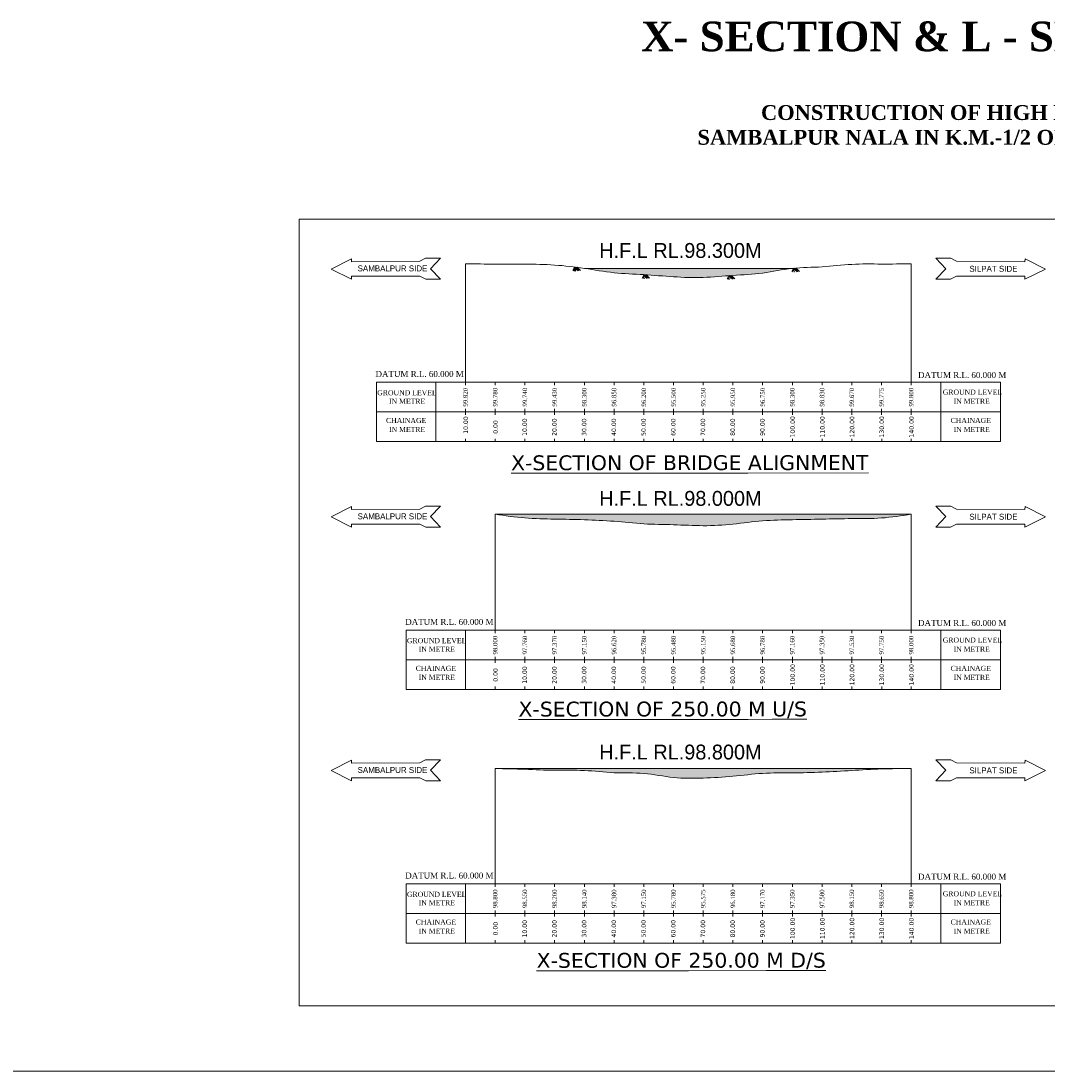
# Model space of a CAD drawing. Header units: millimetres. Extents: x -20950785 to 389010297, y -11535949 to 14056629.
# Tile 125 of 256: x 9964057 to 10309323, y -504846 to -151506. Entities that reach past the tile are written whole.
import ezdxf

# ---------------------------------------------------------------- set-up
doc = ezdxf.new("R2010")
doc.units = ezdxf.units.MM
doc.header["$LTSCALE"] = 60
doc.header["$MEASUREMENT"] = 0
doc.linetypes.add('ACAD_ISO03W100', pattern=[30, 12, -18])
for name, color, linetype in [('PDF_H.F.L.', 7, 'ACAD_ISO03W100'), ('TEX', 6, 'Continuous'), ('TEXT', 7, 'Continuous')]:
    doc.layers.add(name, color=color, linetype=linetype)
doc.styles.add('PDF Arial Bold', font='times.ttf')
doc.styles.add('PDF Verdana', font='verdana.ttf')
doc.styles.add('PDF Verdana Bold', font='verdanab.ttf')
pattern_1 = [(0, (7929460.8, -76242.8), (0, 800.1), [1143.75, -56.25]), (0, (7929460.8, -75905.3), (0, 800.1), [1143.75, -56.25]), (0, (7929760.8, -75842.8), (0, 800.1), [543.75, -56.25]), (0, (7929760.8, -75505.3), (0, 800.1), [543.75, -56.25]), (90, (7929460.8, -76242.8), (-1200, 7e-14), [337.5, -462.6]), (90, (7929404.5, -76242.8), (-1200, 7e-14), [337.5, -462.6]), (90, (7929760.8, -75842.77), (-600, 4e-14), [337.5, -462.6]), (90, (7929704.5, -75842.77), (-600, 4e-14), [337.5, -462.6])]

msp = doc.modelspace()

# ---------------------------------------------------------------- hatches: boundary and pattern name
at = {"linetype": 'Continuous', "lineweight": 9, "ltscale": 20}
h = msp.add_hatch(dxfattribs=at)
h.set_pattern_fill('AR-BRELM', scale=150)
h.set_pattern_definition(pattern_1)
edge = h.paths.add_edge_path()
edge.add_spline(control_points=[(10153634.06, -234765.39), (10156967.73, -235266.45), (10163579.65, -236457.4), (10170606.9, -236678.38), (10174248.73, -236902.42), (10174555.96, -236921.97)], knot_values=[30068.526334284, 30068.526334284, 30068.526334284, 30068.526334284, 40173.104497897, 50194.207231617, 51117.704454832, 51117.704454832, 51117.704454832, 51117.704454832], degree=3, periodic=0)
edge.add_line((10174555.96, -236921.97), (10174570.38, -236894.53))
edge.add_line((10174570.38, -236894.53), (10174597.5, -236924.62))
edge.add_spline(control_points=[(10174597.5, -236924.62), (10177611.27, -237116.99), (10183938.83, -237651.83), (10193192.8, -238043.41), (10199386.38, -237447.57), (10202263.53, -237219.45)], knot_values=[51159.33429798, 51159.33429798, 51159.33429798, 51159.33429798, 60218.677292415, 70221.801804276, 78873.019627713, 78873.019627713, 78873.019627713, 78873.019627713], degree=3, periodic=0)
edge.add_line((10202263.53, -237219.45), (10202284.37, -237181.61))
edge.add_line((10202284.37, -237181.61), (10202316.45, -237215.25))
edge.add_spline(control_points=[(10202316.45, -237215.25), (10202755.53, -237180.53), (10206531.98, -236891.91), (10213696.82, -236623.46), (10220285.62, -235124.04), (10223634.06, -234765.39)], knot_values=[78926.063278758, 78926.063278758, 78926.063278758, 78926.063278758, 80246.271865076, 90278.220828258, 100397.632857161, 100397.632857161, 100397.632857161, 100397.632857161], degree=3, periodic=0)
edge.add_line((10223634.06, -234765.39), (10153634.06, -234765.39))
h = msp.add_hatch(dxfattribs=at)
h.set_pattern_fill('AR-BRELM', scale=150)
h.set_pattern_definition(pattern_1)
edge = h.paths.add_edge_path()
edge.add_spline(control_points=[(10123634.06, -317493.97), (10126961.36, -317977.92), (10133593.19, -318942.51), (10143635.45, -319126.7), (10153638.08, -319293.92), (10163648.98, -319762.6), (10173613.3, -320902.48), (10183637.97, -320907.99), (10193633.98, -321549.61), (10203666.25, -320956.53), (10213598.21, -319499.44), (10223635.33, -319337.29), (10233634.39, -319155.7), (10243629.46, -318903.73), (10253679.09, -319013.45), (10260307.44, -318001.73), (10263634.06, -317493.97)], knot_values=[0, 0, 0, 0, 10076.586723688, 20084.188834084, 30086.608541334, 40100.643692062, 50135.861676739, 60140.360664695, 70145.8041831, 80159.839333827, 90220.15742025, 100227.37481571, 110229.179652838, 120230.799521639, 130233.21922889, 140311.041414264, 140311.041414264, 140311.041414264, 140311.041414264], degree=3, periodic=0)
edge.add_line((10263634.06, -317493.97), (10123634.06, -317493.97))
h = msp.add_hatch(dxfattribs=at)
h.set_pattern_fill('AR-BRELM', scale=150)
h.set_pattern_definition(pattern_1)
edge = h.paths.add_edge_path()
edge.add_spline(control_points=[(10123634.06, -403059.59), (10126968.08, -403121.05), (10133637.13, -403243.99), (10143626.79, -403822.17), (10153656.76, -403424.45), (10163606.59, -404799.72), (10173700.04, -404251.36), (10183569.46, -406463.69), (10193649.84, -406355.77), (10203652.94, -405819.35), (10213603.57, -404439.43), (10223637.62, -404565.97), (10233641.41, -404353.95), (10243631.82, -403694.49), (10253627.68, -403126.1), (10260299.86, -403081.75), (10263634.06, -403059.59)], knot_values=[0, 0, 0, 0, 10003.124511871, 20009.247637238, 30009.427635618, 40038.266052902, 50040.910703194, 60134.319443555, 70136.420472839, 80154.70500663, 90203.590516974, 100205.210385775, 110207.855036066, 120224.086862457, 130236.579059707, 140237.703996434, 140237.703996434, 140237.703996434, 140237.703996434], degree=3, periodic=0)
edge.add_line((10263634.06, -403059.59), (10123634.06, -403059.59))

# ---------------------------------------------------------------- linework, layer by layer
at = {"color": 7, "linetype": 'Continuous', "lineweight": 9, "ltscale": 20}
for p, q in [((10113634.06, -273065.39), (10113634.06, -233245.39)), ((10150376.36, -234370.15), (10149769.73, -235471.51)), ((10150839.04, -234370.15), (10150052.19, -235652.9)), ((10150376.36, -234370.15), (10151543.66, -235594.5)), ((10151291.88, -234370.15), (10150576.38, -235731.37)), ((10150839.04, -234370.15), (10151928.52, -235511.82)), ((10151291.88, -234370.15), (10152320.83, -235511.82)), ((10224037.44, -234681.08), (10223430.82, -235782.44)), ((10224500.12, -234681.08), (10223713.28, -235963.82)), ((10224037.44, -234681.08), (10225204.74, -235905.43)), ((10224952.96, -234681.08), (10224237.46, -236042.29)), ((10224500.12, -234681.08), (10225589.6, -235822.75)), ((10224952.96, -234681.08), (10225981.92, -235822.75)), ((10263634.06, -273065.39), (10263634.06, -233265.39)), ((10173654.86, -236894.53), (10173048.24, -237995.89)), ((10174117.54, -236894.53), (10173330.7, -238177.27)), ((10173654.86, -236894.53), (10174822.16, -238118.88)), ((10174570.38, -236894.53), (10173854.88, -238255.74)), ((10174117.54, -236894.53), (10175207.03, -238036.19)), ((10174570.38, -236894.53), (10175599.34, -238036.19)), ((10202284.37, -237181.61), (10201677.75, -238282.97)), ((10202747.05, -237181.61), (10201960.21, -238464.35)), ((10202284.37, -237181.61), (10203451.67, -238405.96)), ((10203199.89, -237181.61), (10202484.39, -238542.82)), ((10202747.05, -237181.61), (10203836.54, -238323.28)), ((10203199.89, -237181.61), (10204228.85, -238323.28)), ((10123634.06, -356493.97), (10123634.06, -317493.97)), ((10263634.06, -356493.97), (10263634.06, -317493.97)), ((10123634.06, -441859.59), (10123634.06, -403059.59)), ((10263634.06, -403059.59), (10123634.06, -403059.59)), ((10263634.06, -441859.59), (10263634.06, -403059.59))]:
    msp.add_line(p, q, dxfattribs=at)
at = {"color": 7, "linetype": 'Continuous', "lineweight": 9, "ltscale": 2000}
msp.add_line((10153634.06, -234765.39), (10223634.06, -234765.39), dxfattribs=at)
at = {"color": 7, "linetype": 'Continuous', "lineweight": 9}
for p, q in [((10103634.06, -273065.39), (10083634.06, -273065.39)), ((10083634.06, -273065.39), (10083634.06, -293065.39)), ((10103634.06, -293065.39), (10103634.06, -273065.39)), ((10283634.06, -273065.39), (10103634.06, -273065.39)), ((10113634.06, -273065.39), (10113634.06, -274065.39)), ((10123634.06, -273065.39), (10123634.06, -274065.39)), ((10133634.06, -273065.39), (10133634.06, -274065.39)), ((10143634.06, -273065.39), (10143634.06, -274065.39)), ((10153634.06, -273065.39), (10153634.06, -274065.39)), ((10163634.06, -273065.39), (10163634.06, -274065.39)), ((10173634.06, -273065.39), (10173634.06, -274065.39)), ((10183634.06, -273065.39), (10183634.06, -274065.39)), ((10193634.06, -273065.39), (10193634.06, -274065.39)), ((10203634.06, -273065.39), (10203634.06, -274065.39)), ((10213634.06, -273065.39), (10213634.06, -274065.39)), ((10223634.06, -273065.39), (10223634.06, -274065.39)), ((10233634.06, -273065.39), (10233634.06, -274065.39)), ((10233634.06, -273065.39), (10233634.06, -274065.39)), ((10243634.06, -273065.39), (10243634.06, -274065.39)), ((10253634.06, -273065.39), (10253634.06, -274065.39)), ((10263634.06, -273065.39), (10263634.06, -274065.39)), ((10293634.06, -273065.39), (10273634.06, -273065.39)), ((10273634.06, -273065.39), (10273634.06, -293065.39)), ((10273634.06, -273065.39), (10273634.06, -274065.39)), ((10293634.06, -293065.39), (10293634.06, -273065.39)), ((10113634.06, -282065.39), (10113634.06, -284065.39)), ((10123634.06, -282065.39), (10123634.06, -284065.39)), ((10133634.06, -282065.39), (10133634.06, -284065.39)), ((10143634.06, -282065.39), (10143634.06, -284065.39)), ((10153634.06, -282065.39), (10153634.06, -284065.39)), ((10163634.06, -282065.39), (10163634.06, -284065.39)), ((10173634.06, -282065.39), (10173634.06, -284065.39)), ((10183634.06, -282065.39), (10183634.06, -284065.39)), ((10193634.06, -282065.39), (10193634.06, -284065.39)), ((10203634.06, -282065.39), (10203634.06, -284065.39)), ((10213634.06, -282065.39), (10213634.06, -284065.39)), ((10223634.06, -282065.39), (10223634.06, -284065.39)), ((10233634.06, -282065.39), (10233634.06, -284065.39)), ((10233634.06, -282065.39), (10233634.06, -284065.39)), ((10243634.06, -282065.39), (10243634.06, -284065.39)), ((10253634.06, -282065.39), (10253634.06, -284065.39)), ((10263634.06, -282065.39), (10263634.06, -284065.39)), ((10273634.06, -282065.39), (10273634.06, -284065.39)), ((10103634.06, -283065.39), (10083634.06, -283065.39)), ((10283634.06, -283065.39), (10103634.06, -283065.39)), ((10293634.06, -283065.39), (10273634.06, -283065.39)), ((10083634.06, -293065.39), (10103634.06, -293065.39)), ((10083634.06, -293065.39), (10283634.06, -293065.39)), ((10103634.06, -292065.39), (10103634.06, -293065.39)), ((10113634.06, -292065.39), (10113634.06, -293065.39)), ((10123634.06, -292065.39), (10123634.06, -293065.39)), ((10133634.06, -292065.39), (10133634.06, -293065.39)), ((10143634.06, -292065.39), (10143634.06, -293065.39)), ((10153634.06, -292065.39), (10153634.06, -293065.39)), ((10163634.06, -292065.39), (10163634.06, -293065.39)), ((10173634.06, -292065.39), (10173634.06, -293065.39)), ((10183634.06, -292065.39), (10183634.06, -293065.39)), ((10193634.06, -292065.39), (10193634.06, -293065.39)), ((10203634.06, -292065.39), (10203634.06, -293065.39)), ((10213634.06, -292065.39), (10213634.06, -293065.39)), ((10223634.06, -292065.39), (10223634.06, -293065.39)), ((10233634.06, -292065.39), (10233634.06, -293065.39)), ((10233634.06, -292065.39), (10233634.06, -293065.39)), ((10243634.06, -292065.39), (10243634.06, -293065.39)), ((10253707.6, -292065.39), (10253707.6, -293065.39)), ((10263634.06, -292065.39), (10263634.06, -293065.39)), ((10273634.06, -293065.39), (10293634.06, -293065.39)), ((10113634.06, -356493.97), (10093634.06, -356493.97)), ((10093634.06, -356493.97), (10093634.06, -376493.97)), ((10283634.06, -356493.97), (10103634.06, -356493.97)), ((10113634.06, -376493.97), (10113634.06, -356493.97)), ((10123634.06, -356493.97), (10123634.06, -357493.97)), ((10133634.06, -356493.97), (10133634.06, -357493.97)), ((10143634.06, -356493.97), (10143634.06, -357493.97)), ((10153634.06, -356493.97), (10153634.06, -357493.97)), ((10163634.06, -356493.97), (10163634.06, -357493.97)), ((10173634.06, -356493.97), (10173634.06, -357493.97)), ((10183634.06, -356493.97), (10183634.06, -357493.97)), ((10193634.06, -356493.97), (10193634.06, -357493.97)), ((10203634.06, -356493.97), (10203634.06, -357493.97)), ((10213634.06, -356493.97), (10213634.06, -357493.97)), ((10223634.06, -356493.97), (10223634.06, -357493.97)), ((10233634.06, -356493.97), (10233634.06, -357493.97)), ((10233634.06, -356493.97), (10233634.06, -357493.97)), ((10243634.06, -356493.97), (10243634.06, -357493.97)), ((10253634.06, -356493.97), (10253634.06, -357493.97)), ((10263634.06, -356493.97), (10263634.06, -357493.97)), ((10293634.06, -356493.97), (10273634.06, -356493.97)), ((10273634.06, -356493.97), (10273634.06, -376493.97)), ((10273634.06, -356493.97), (10273634.06, -357493.97)), ((10293634.06, -376493.97), (10293634.06, -356493.97)), ((10113634.06, -366493.97), (10093634.06, -366493.97)), ((10283634.06, -366493.97), (10103634.06, -366493.97)), ((10123634.06, -365493.97), (10123634.06, -367493.97)), ((10133634.06, -365493.97), (10133634.06, -367493.97)), ((10143634.06, -365493.97), (10143634.06, -367493.97)), ((10153634.06, -365493.97), (10153634.06, -367493.97)), ((10163634.06, -365493.97), (10163634.06, -367493.97)), ((10173634.06, -365493.97), (10173634.06, -367493.97)), ((10183634.06, -365493.97), (10183634.06, -367493.97)), ((10193634.06, -365493.97), (10193634.06, -367493.97)), ((10203634.06, -365493.97), (10203634.06, -367493.97)), ((10213634.06, -365493.97), (10213634.06, -367493.97)), ((10223634.06, -365493.97), (10223634.06, -367493.97)), ((10233634.06, -365493.97), (10233634.06, -367493.97)), ((10233634.06, -365493.97), (10233634.06, -367493.97)), ((10243634.06, -365493.97), (10243634.06, -367493.97)), ((10253634.06, -365493.97), (10253634.06, -367493.97)), ((10263634.06, -365493.97), (10263634.06, -367493.97)), ((10273634.06, -365493.97), (10273634.06, -367493.97)), ((10293634.06, -366493.97), (10273634.06, -366493.97)), ((10093634.06, -376493.97), (10103634.06, -376493.97)), ((10093634.06, -376493.97), (10283634.06, -376493.97)), ((10113634.06, -375493.97), (10113634.06, -376493.97)), ((10123634.06, -375493.97), (10123634.06, -376493.97)), ((10133634.06, -375493.97), (10133634.06, -376493.97)), ((10143634.06, -375493.97), (10143634.06, -376493.97)), ((10153634.06, -375493.97), (10153634.06, -376493.97)), ((10163634.06, -375493.97), (10163634.06, -376493.97)), ((10173634.06, -375493.97), (10173634.06, -376493.97)), ((10183634.06, -375493.97), (10183634.06, -376493.97)), ((10193634.06, -375493.97), (10193634.06, -376493.97)), ((10203634.06, -375493.97), (10203634.06, -376493.97)), ((10213634.06, -375493.97), (10213634.06, -376493.97)), ((10223634.06, -375493.97), (10223634.06, -376493.97)), ((10233634.06, -375493.97), (10233634.06, -376493.97)), ((10233634.06, -375493.97), (10233634.06, -376493.97)), ((10243634.06, -375493.97), (10243634.06, -376493.97)), ((10253707.6, -375493.97), (10253707.6, -376493.97)), ((10263634.06, -375493.97), (10263634.06, -376493.97)), ((10273634.06, -376493.97), (10293634.06, -376493.97)), ((10113634.06, -441859.59), (10093634.06, -441859.59)), ((10093634.06, -441859.59), (10093634.06, -461859.59)), ((10283634.06, -441859.59), (10103634.06, -441859.59)), ((10113634.06, -461859.59), (10113634.06, -441859.59)), ((10123634.06, -441859.59), (10123634.06, -442859.59)), ((10133634.06, -441859.59), (10133634.06, -442859.59)), ((10143634.06, -441859.59), (10143634.06, -442859.59)), ((10153634.06, -441859.59), (10153634.06, -442859.59)), ((10163634.06, -441859.59), (10163634.06, -442859.59)), ((10173634.06, -441859.59), (10173634.06, -442859.59)), ((10183634.06, -441859.59), (10183634.06, -442859.59)), ((10193634.06, -441859.59), (10193634.06, -442859.59)), ((10203634.06, -441859.59), (10203634.06, -442859.59)), ((10213634.06, -441859.59), (10213634.06, -442859.59)), ((10223634.06, -441859.59), (10223634.06, -442859.59)), ((10233634.06, -441859.59), (10233634.06, -442859.59)), ((10233634.06, -441859.59), (10233634.06, -442859.59)), ((10243634.06, -441859.59), (10243634.06, -442859.59)), ((10253634.06, -441859.59), (10253634.06, -442859.59)), ((10263634.06, -441859.59), (10263634.06, -442859.59)), ((10293634.06, -441859.59), (10273634.06, -441859.59)), ((10273634.06, -441859.59), (10273634.06, -461859.59)), ((10273634.06, -441859.59), (10273634.06, -442859.59)), ((10293634.06, -461859.59), (10293634.06, -441859.59)), ((10113634.06, -451859.59), (10093634.06, -451859.59)), ((10283634.06, -451859.59), (10103634.06, -451859.59)), ((10123634.06, -450859.59), (10123634.06, -452859.59)), ((10133634.06, -450859.59), (10133634.06, -452859.59)), ((10143634.06, -450859.59), (10143634.06, -452859.59)), ((10153634.06, -450859.59), (10153634.06, -452859.59)), ((10163634.06, -450859.59), (10163634.06, -452859.59)), ((10173634.06, -450859.59), (10173634.06, -452859.59)), ((10183634.06, -450859.59), (10183634.06, -452859.59)), ((10193634.06, -450859.59), (10193634.06, -452859.59)), ((10203634.06, -450859.59), (10203634.06, -452859.59)), ((10213634.06, -450859.59), (10213634.06, -452859.59)), ((10223634.06, -450859.59), (10223634.06, -452859.59)), ((10233634.06, -450859.59), (10233634.06, -452859.59)), ((10233634.06, -450859.59), (10233634.06, -452859.59)), ((10243634.06, -450859.59), (10243634.06, -452859.59)), ((10253634.06, -450859.59), (10253634.06, -452859.59)), ((10263634.06, -450859.59), (10263634.06, -452859.59)), ((10273634.06, -450859.59), (10273634.06, -452859.59)), ((10293634.06, -451859.59), (10273634.06, -451859.59)), ((10093634.06, -461859.59), (10103634.06, -461859.59)), ((10093634.06, -461859.59), (10283634.06, -461859.59)), ((10113634.06, -460859.59), (10113634.06, -461859.59)), ((10123634.06, -460859.59), (10123634.06, -461859.59)), ((10133634.06, -460859.59), (10133634.06, -461859.59)), ((10143634.06, -460859.59), (10143634.06, -461859.59)), ((10153634.06, -460859.59), (10153634.06, -461859.59)), ((10163634.06, -460859.59), (10163634.06, -461859.59)), ((10173634.06, -460859.59), (10173634.06, -461859.59)), ((10183634.06, -460859.59), (10183634.06, -461859.59)), ((10193634.06, -460859.59), (10193634.06, -461859.59)), ((10203634.06, -460859.59), (10203634.06, -461859.59)), ((10213634.06, -460859.59), (10213634.06, -461859.59)), ((10223634.06, -460859.59), (10223634.06, -461859.59)), ((10233634.06, -460859.59), (10233634.06, -461859.59)), ((10233634.06, -460859.59), (10233634.06, -461859.59)), ((10243634.06, -460859.59), (10243634.06, -461859.59)), ((10253707.6, -460859.59), (10253707.6, -461859.59)), ((10263634.06, -460859.59), (10263634.06, -461859.59)), ((10273634.06, -461859.59), (10293634.06, -461859.59))]:
    msp.add_line(p, q, dxfattribs=at)
at = {"lineweight": 9, "ltscale": 20}
msp.add_line((7535217, -504845.99), (12712210.57, -504845.99), dxfattribs=at)
at = {"color": 7, "linetype": 'Continuous', "lineweight": 9}
msp.add_lwpolyline([(10057672.71, -482967.28), (10558446.58, -482967.28), (10558446.58, -218160.53), (10057672.71, -218160.53)], close=True, dxfattribs=at)
at = {"color": 7, "linetype": 'Continuous', "lineweight": 9, "ltscale": 20}
msp.add_lwpolyline([(10123634.06, -317493.97), (10263634.06, -317493.97)], dxfattribs=at)
msp.add_open_spline([(10113634.06, -233269.64), (10116967.39, -233274.89), (10120300.72, -233280.14), (10123634.06, -233285.39), (10126966.82, -233290.63), (10133633.92, -233301.13), (10143665.24, -233462.81), (10153661.51, -234670.93), (10163579.65, -236457.4), (10173645.25, -236773.92), (10183616.56, -237638.19), (10193651.35, -238062.81), (10203627.46, -237000.74), (10213696.82, -236623.46), (10223559.86, -234378.92), (10233659.68, -234472.97), (10243608.37, -233139.68), (10253637.38, -233344.25), (10260301.87, -233265.01), (10263634.06, -233225.39)], degree=3, knots=[-10001.787326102, -10001.787326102, -10001.787326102, -10001.787326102, 0, 0, 0, 10000.079999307, 20004.883845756, 30068.526327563, 40173.104497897, 50194.207231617, 60218.677292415, 70221.801804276, 80246.271865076, 90278.220828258, 100397.63286656, 110411.668017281, 120446.886002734, 130447.437236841, 140447.648484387, 140447.648484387, 140447.648484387, 140447.648484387], dxfattribs=at)
for points in [[(10123634.06, -317493.97), (10133634.06, -318733.97), (10143634.06, -319123.97), (10153634.06, -319343.97), (10163634.06, -319873.97), (10173634.06, -320713.97), (10183634.06, -321013.97), (10193634.06, -321343.97), (10203634.06, -320813.97), (10213634.06, -319713.97), (10223634.06, -319333.97), (10233634.06, -319143.97), (10243634.06, -318963.97), (10253634.06, -318743.97), (10263634.06, -317493.97)], [(10123634.06, -403059.59), (10133634.06, -403309.59), (10143634.06, -403659.59), (10153634.06, -403719.59), (10163634.06, -404479.59), (10173634.06, -404709.59), (10183634.06, -406079.59), (10193634.06, -406284.59), (10203634.06, -405679.59), (10213634.06, -404689.59), (10223634.06, -404509.59), (10233634.06, -404279.59), (10243634.06, -403709.59), (10253634.06, -403209.59), (10263634.06, -403059.59)]]:
    msp.add_spline(points, degree=3, dxfattribs=at)
at = {"layer": 'PDF_H.F.L.', "color": 7, "linetype": 'Continuous', "lineweight": 9}
for p, q in [((10075220.22, -231499.95), (10068380.77, -234966.28)), ((10075226.8, -232499.93), (10075220.22, -231499.95)), ((10098226.31, -232348.49), (10075226.8, -232499.93)), ((10098226.31, -232348.49), (10100219.68, -231335.34)), ((10100219.68, -231335.34), (10105219.57, -231302.42)), ((10105219.57, -231302.42), (10101857.26, -234856.07)), ((10276925.79, -231335.34), (10271925.9, -231302.42)), ((10271925.9, -231302.42), (10275288.2, -234856.07)), ((10278919.16, -232348.49), (10276925.79, -231335.34)), ((10278919.16, -232348.49), (10301918.66, -232499.93)), ((10301918.66, -232499.93), (10301925.25, -231499.95)), ((10301925.25, -231499.95), (10308764.7, -234966.28)), ((10075242.9, -238387.5), (10068380.77, -234966.28)), ((10105242.9, -238387.5), (10101857.26, -234856.07)), ((10271902.57, -238387.5), (10275288.2, -234856.07)), ((10301902.57, -238387.5), (10308764.7, -234966.28)), ((10098242.9, -237387.5), (10075242.9, -237387.5)), ((10075242.9, -237387.5), (10075242.9, -238387.5)), ((10098242.9, -237387.5), (10100242.9, -238387.5)), ((10100242.9, -238387.5), (10105242.9, -238387.5)), ((10276902.57, -238387.5), (10271902.57, -238387.5)), ((10278902.57, -237387.5), (10276902.57, -238387.5)), ((10278902.57, -237387.5), (10301902.57, -237387.5)), ((10301902.57, -237387.5), (10301902.57, -238387.5)), ((10075220.22, -314928.53), (10068380.77, -318394.86)), ((10075226.8, -315928.51), (10075220.22, -314928.53)), ((10098226.31, -315777.07), (10075226.8, -315928.51)), ((10098226.31, -315777.07), (10100219.68, -314763.92)), ((10100219.68, -314763.92), (10105219.57, -314731)), ((10105219.57, -314731), (10101857.26, -318284.65)), ((10276925.79, -314763.92), (10271925.9, -314731)), ((10271925.9, -314731), (10275288.2, -318284.65)), ((10278919.16, -315777.07), (10276925.79, -314763.92)), ((10278919.16, -315777.07), (10301918.66, -315928.51)), ((10301918.66, -315928.51), (10301925.25, -314928.53)), ((10301925.25, -314928.53), (10308764.7, -318394.86)), ((10075242.9, -321816.08), (10068380.77, -318394.86)), ((10098242.9, -320816.08), (10075242.9, -320816.08)), ((10075242.9, -320816.08), (10075242.9, -321816.08)), ((10098242.9, -320816.08), (10100242.9, -321816.08)), ((10105242.9, -321816.08), (10101857.26, -318284.65)), ((10271902.57, -321816.08), (10275288.2, -318284.65)), ((10278902.57, -320816.08), (10276902.57, -321816.08)), ((10278902.57, -320816.08), (10301902.57, -320816.08)), ((10301902.57, -321816.08), (10308764.7, -318394.86)), ((10301902.57, -320816.08), (10301902.57, -321816.08)), ((10100242.9, -321816.08), (10105242.9, -321816.08)), ((10276902.57, -321816.08), (10271902.57, -321816.08)), ((10075220.22, -400294.16), (10068380.77, -403760.49)), ((10075226.8, -401294.14), (10075220.22, -400294.16)), ((10098226.31, -401142.7), (10075226.8, -401294.14)), ((10098226.31, -401142.7), (10100219.68, -400129.55)), ((10100219.68, -400129.55), (10105219.57, -400096.63)), ((10105219.57, -400096.63), (10101857.26, -403650.27)), ((10276925.79, -400129.55), (10271925.9, -400096.63)), ((10271925.9, -400096.63), (10275288.2, -403650.27)), ((10278919.16, -401142.7), (10276925.79, -400129.55)), ((10278919.16, -401142.7), (10301918.66, -401294.14)), ((10301918.66, -401294.14), (10301925.25, -400294.16)), ((10301925.25, -400294.16), (10308764.7, -403760.49)), ((10075242.9, -407181.71), (10068380.77, -403760.49)), ((10098242.9, -406181.71), (10075242.9, -406181.71)), ((10075242.9, -406181.71), (10075242.9, -407181.71)), ((10098242.9, -406181.71), (10100242.9, -407181.71)), ((10105242.9, -407181.71), (10101857.26, -403650.27)), ((10271902.57, -407181.71), (10275288.2, -403650.27)), ((10278902.57, -406181.71), (10276902.57, -407181.71)), ((10278902.57, -406181.71), (10301902.57, -406181.71)), ((10301902.57, -407181.71), (10308764.7, -403760.49)), ((10301902.57, -406181.71), (10301902.57, -407181.71)), ((10100242.9, -407181.71), (10105242.9, -407181.71)), ((10276902.57, -407181.71), (10271902.57, -407181.71))]:
    msp.add_line(p, q, dxfattribs=at)

# ---------------------------------------------------------------- texts
at = {"layer": 'PDF_H.F.L.', "color": 7, "linetype": 'Continuous', "lineweight": 9, "insert": (10172733.54, -151683.52), "char_height": 10000, "width": 277468.4004, "attachment_point": 1}
msp.add_mtext('{\\fTimes New Roman|b1|i0|c0|p18;X- SECTION & L - SECTION OF RIVER}', dxfattribs=at)
at = {"layer": 'PDF_H.F.L.', "color": 7, "linetype": 'Continuous', "lineweight": 9, "attachment_point": 3}
for s, insert, char_height in [('H.F.L RL.98.300M', (10213274.99, -226223.71), 5000), ('{\\C7;SAMBALPUR} SIDE', (10100811.19, -233756.98), 2000), ('{\\C7;SILPAT} SIDE', (10299395.04, -233896.92), 2000), ('H.F.L RL.98.000M', (10213274.99, -309652.29), 5000), ('{\\C7;SAMBALPUR} SIDE', (10100811.19, -317185.56), 2000), ('{\\C7;SILPAT} SIDE', (10299395.04, -317325.5), 2000), ('H.F.L RL.98.800M', (10213274.99, -395017.92), 5000), ('{\\C7;SAMBALPUR} SIDE', (10100811.19, -402551.19), 2000), ('{\\C7;SILPAT} SIDE', (10299395.04, -402691.13), 2000)]:
    msp.add_mtext(s, dxfattribs=dict(at, insert=insert, char_height=char_height))
at = {"layer": 'PDF_H.F.L.', "color": 7, "linetype": 'Continuous', "lineweight": 9, "attachment_point": 7, "style": 'PDF Arial Bold'}
for s, insert, char_height in [('DATUM R.L. 60.000 M', (10083360.45, -271327.8), 2000), ('DATUM R.L. 60.000 M', (10265927.37, -271699.57), 2000), ('GROUND LEVEL', (10083945.56, -277487.59), 1700), ('GROUND LEVEL', (10274242.33, -277281.8), 1700), ('IN METRE', (10087893.75, -280299.27), 1700), ('IN METRE', (10277893.75, -280299.27), 1700), ('CHAINAGE', (10086893.75, -286799.27), 1700), ('CHAINAGE', (10276893.75, -286799.27), 1700), ('IN METRE', (10087893.75, -289799.27), 1700), ('IN METRE', (10277893.75, -289799.27), 1700), ('DATUM R.L. 60.000 M', (10093360.45, -354756.38), 2000), ('DATUM R.L. 60.000 M', (10265927.37, -355128.15), 2000), ('GROUND LEVEL', (10093945.56, -360916.17), 1700), ('GROUND LEVEL', (10274242.33, -360710.38), 1700), ('IN METRE', (10097893.75, -363727.85), 1700), ('IN METRE', (10277893.75, -363727.85), 1700), ('CHAINAGE', (10096893.75, -370227.85), 1700), ('IN METRE', (10097893.75, -373227.85), 1700), ('CHAINAGE', (10276893.75, -370227.85), 1700), ('IN METRE', (10277893.75, -373227.85), 1700), ('DATUM R.L. 60.000 M', (10093360.45, -440122.01), 2000), ('DATUM R.L. 60.000 M', (10265927.37, -440493.78), 2000), ('GROUND LEVEL', (10093945.56, -446281.8), 1700), ('GROUND LEVEL', (10274242.33, -446076.01), 1700), ('IN METRE', (10097893.75, -449093.48), 1700), ('IN METRE', (10277893.75, -449093.48), 1700), ('CHAINAGE', (10096893.75, -455593.48), 1700), ('CHAINAGE', (10276893.75, -455593.48), 1700), ('IN METRE', (10097893.75, -458593.48), 1700), ('IN METRE', (10277893.75, -458593.48), 1700)]:
    msp.add_mtext(s, dxfattribs=dict(at, insert=insert, char_height=char_height))
at = {"layer": 'PDF_H.F.L.', "color": 7, "linetype": 'Continuous', "lineweight": 9}
for s, insert, char_height, attachment_point, rotation, style in [('10.00', (10114491.07, -290430.94), 1500, 7, 90, 'PDF Verdana'), ('10.00', (10134318.5, -291120.36), 1500, 7, 90, 'PDF Verdana'), ('20.00', (10144318.5, -291120.36), 1500, 7, 90, 'PDF Verdana'), ('30.00', (10154318.5, -291120.36), 1500, 7, 90, 'PDF Verdana'), ('40.00', (10164318.5, -291120.36), 1500, 7, 90, 'PDF Verdana'), ('50.00', (10174318.5, -291120.36), 1500, 7, 90, 'PDF Verdana'), ('60.00', (10184318.5, -291120.36), 1500, 7, 90, 'PDF Verdana'), ('70.00', (10194318.5, -291120.36), 1500, 7, 90, 'PDF Verdana'), ('80.00', (10204318.5, -291120.36), 1500, 7, 90, 'PDF Verdana'), ('90.00', (10214318.5, -291120.36), 1500, 7, 90, 'PDF Verdana'), ('100.00', (10224485.22, -291675.41), 1500, 7, 90, 'PDF Verdana'), ('110.00', (10234485.22, -291675.41), 1500, 7, 90, 'PDF Verdana'), ('120.00', (10244485.22, -291675.41), 1500, 7, 90, 'PDF Verdana'), ('130.00', (10254485.22, -291675.41), 1500, 7, 90, 'PDF Verdana'), ('140.00', (10264485.22, -291675.41), 1500, 7, 90, 'PDF Verdana'), ('0.00', (10124491.07, -290430.94), 1500, 7, 90, 'PDF Verdana'), ('{\\fVerdana|b0|i0|c0|p34;\\LX-SECTION OF BRIDGE ALIGNMENT}', (10249229.63, -302688.49), 5000, 9, 0.0441177, 'PDF Verdana Bold'), ('0.00', (10124491.07, -373859.52), 1500, 7, 90, 'PDF Verdana'), ('10.00', (10134318.5, -374548.94), 1500, 7, 90, 'PDF Verdana'), ('20.00', (10144318.5, -374548.94), 1500, 7, 90, 'PDF Verdana'), ('30.00', (10154318.5, -374548.94), 1500, 7, 90, 'PDF Verdana'), ('40.00', (10164318.5, -374548.94), 1500, 7, 90, 'PDF Verdana'), ('50.00', (10174318.5, -374548.94), 1500, 7, 90, 'PDF Verdana'), ('60.00', (10184318.5, -374548.94), 1500, 7, 90, 'PDF Verdana'), ('70.00', (10194318.5, -374548.94), 1500, 7, 90, 'PDF Verdana'), ('80.00', (10204318.5, -374548.94), 1500, 7, 90, 'PDF Verdana'), ('90.00', (10214318.5, -374548.94), 1500, 7, 90, 'PDF Verdana'), ('100.00', (10224485.22, -375103.99), 1500, 7, 90, 'PDF Verdana'), ('110.00', (10234485.22, -375103.99), 1500, 7, 90, 'PDF Verdana'), ('120.00', (10244485.22, -375103.99), 1500, 7, 90, 'PDF Verdana'), ('130.00', (10254485.22, -375103.99), 1500, 7, 90, 'PDF Verdana'), ('140.00', (10264485.22, -375103.99), 1500, 7, 90, 'PDF Verdana'), ('{\\fVerdana|b0|i0|c0|p34;\\LX-SECTION OF 250.00 M U/S}', (10228522.49, -386130.38), 5000, 9, 0.0441177, 'PDF Verdana Bold'), ('0.00', (10124491.07, -459225.15), 1500, 7, 90, 'PDF Verdana'), ('10.00', (10134318.5, -459914.57), 1500, 7, 90, 'PDF Verdana'), ('20.00', (10144318.5, -459914.57), 1500, 7, 90, 'PDF Verdana'), ('30.00', (10154318.5, -459914.57), 1500, 7, 90, 'PDF Verdana'), ('40.00', (10164318.5, -459914.57), 1500, 7, 90, 'PDF Verdana'), ('50.00', (10174318.5, -459914.57), 1500, 7, 90, 'PDF Verdana'), ('60.00', (10184318.5, -459914.57), 1500, 7, 90, 'PDF Verdana'), ('70.00', (10194318.5, -459914.57), 1500, 7, 90, 'PDF Verdana'), ('80.00', (10204318.5, -459914.57), 1500, 7, 90, 'PDF Verdana'), ('90.00', (10214318.5, -459914.57), 1500, 7, 90, 'PDF Verdana'), ('100.00', (10224485.22, -460469.62), 1500, 7, 90, 'PDF Verdana'), ('110.00', (10234485.22, -460469.62), 1500, 7, 90, 'PDF Verdana'), ('120.00', (10244485.22, -460469.62), 1500, 7, 90, 'PDF Verdana'), ('130.00', (10254485.22, -460469.62), 1500, 7, 90, 'PDF Verdana'), ('140.00', (10264485.22, -460469.62), 1500, 7, 90, 'PDF Verdana'), ('{\\fVerdana|b0|i0|c0|p34;\\LX-SECTION OF 250.00 M D/S}', (10234877.59, -470684.57), 5000, 9, 0.0441177, 'PDF Verdana Bold')]:
    msp.add_mtext(s, dxfattribs=dict(at, insert=insert, char_height=char_height, attachment_point=attachment_point, rotation=rotation, style=style))
at = {"layer": 'TEX', "color": 7, "linetype": 'Continuous', "lineweight": 9, "insert": (10307189.65, -179812.53), "char_height": 5000, "width": 233184.6129, "attachment_point": 2}
msp.add_mtext('{\\fTimes New Roman|b1|i0|c0|p18;CONSTRUCTION OF HIGH LEVEL BRIDGE ACROSS SAMBALPUR NALA IN K.M.-1/2 ON SAMBALPUR-SILPAT ROAD.             }', dxfattribs=at)
at = {"layer": 'TEXT', "color": 7, "linetype": 'Continuous', "lineweight": 9, "char_height": 1500, "attachment_point": 2, "rotation": 90}
for s, insert, width in [('{\\fTimes New Roman|b0|i0|c0|p18;99.820}', (10112865.2, -278112.56), 10011.067), ('{\\fTimes New Roman|b0|i0|c0|p18;99.780}', (10122865.2, -278112.56), 10011.067), ('{\\fTimes New Roman|b0|i0|c0|p18;99.740}', (10132865.2, -278112.56), 10011.067), ('{\\fTimes New Roman|b0|i0|c0|p18;99.430}', (10142865.2, -278112.56), 10011.067), ('{\\fTimes New Roman|b0|i0|c0|p18;98.300}', (10152865.2, -278112.56), 10011.067), ('{\\fTimes New Roman|b0|i0|c0|p18;96.850}', (10162865.2, -278112.56), 10011.067), ('{\\fTimes New Roman|b0|i0|c0|p18;96.200}', (10172865.2, -278112.56), 10011.067), ('{\\fTimes New Roman|b0|i0|c0|p18;95.500}', (10182865.2, -278112.56), 10011.067), ('{\\fTimes New Roman|b0|i0|c0|p18;95.250}', (10192865.2, -278112.56), 10011.067), ('{\\fTimes New Roman|b0|i0|c0|p18;95.950}', (10202865.2, -278112.56), 10011.067), ('{\\fTimes New Roman|b0|i0|c0|p18;96.750}', (10212865.2, -278112.56), 10011.067), ('{\\fTimes New Roman|b0|i0|c0|p18;98.300}', (10222865.2, -278112.56), 10011.067), ('{\\fTimes New Roman|b0|i0|c0|p18;98.830}', (10232865.2, -278112.56), 10011.067), ('{\\fTimes New Roman|b0|i0|c0|p18;99.670}', (10242865.2, -278112.56), 10011.067), ('{\\fTimes New Roman|b0|i0|c0|p18;99.775}', (10252865.2, -278112.56), 10011.067), ('{\\fTimes New Roman|b0|i0|c0|p18;99.800}', (10262865.2, -278112.56), 10011.067), ('{\\fTimes New Roman|b0|i0|c0|p18;98.000}', (10122865.2, -361541.13), 10011.067), ('{\\fTimes New Roman|b0|i0|c0|p18;97.760}', (10132865.2, -361541.13), 10011.067), ('{\\fTimes New Roman|b0|i0|c0|p18;97.370}', (10142865.2, -361541.13), 10011.067), ('{\\fTimes New Roman|b0|i0|c0|p18;97.150}', (10152865.2, -361541.13), 10011.067), ('{\\fTimes New Roman|b0|i0|c0|p18;96.620}', (10162865.2, -361541.13), 10011.067), ('{\\fTimes New Roman|b0|i0|c0|p18;95.780}', (10172865.2, -361541.13), 10011.067), ('{\\fTimes New Roman|b0|i0|c0|p18;95.480}', (10182865.2, -361541.13), 10011.067), ('{\\fTimes New Roman|b0|i0|c0|p18;95.150}', (10192865.2, -361541.13), 10011.067), ('{\\fTimes New Roman|b0|i0|c0|p18;95.680}', (10202865.2, -361541.13), 10011.067), ('{\\fTimes New Roman|b0|i0|c0|p18;96.780}', (10212865.2, -361541.13), 10011.067), ('{\\fTimes New Roman|b0|i0|c0|p18;97.160}', (10222865.2, -361541.13), 10011.067), ('{\\fTimes New Roman|b0|i0|c0|p18;97.350}', (10232865.2, -361541.13), 10011.067), ('{\\fTimes New Roman|b0|i0|c0|p18;97.530}', (10242865.2, -361541.13), 10011.067), ('{\\fTimes New Roman|b0|i0|c0|p18;97.750}', (10252865.2, -361541.13), 10011.067), ('{\\fTimes New Roman|b0|i0|c0|p18;98.000}', (10262865.2, -361541.13), 10011.067), ('{\\fTimes New Roman|b0|i0|c0|p18;98.800}', (10122865.2, -446906.76), 10011.067), ('{\\fTimes New Roman|b0|i0|c0|p18;98.550}', (10132865.2, -446906.76), 10011.067), ('{\\fTimes New Roman|b0|i0|c0|p18;98.200}', (10142865.2, -446906.76), 10011.067), ('{\\fTimes New Roman|b0|i0|c0|p18;98.140}', (10152865.2, -446906.76), 10011.067), ('{\\fTimes New Roman|b0|i0|c0|p18;97.380}', (10162865.2, -446906.76), 10011.067), ('{\\fTimes New Roman|b0|i0|c0|p18;97.150}', (10172865.2, -446906.76), 9680.8243), ('{\\fTimes New Roman|b0|i0|c0|p18;95.780}', (10182865.2, -446906.76), 10011.067), ('{\\fTimes New Roman|b0|i0|c0|p18;95.575}', (10192865.2, -446906.76), 10011.067), ('{\\fTimes New Roman|b0|i0|c0|p18;96.180}', (10202865.2, -446906.76), 10011.067), ('{\\fTimes New Roman|b0|i0|c0|p18;97.170}', (10212865.2, -446906.76), 10011.067), ('{\\fTimes New Roman|b0|i0|c0|p18;97.350}', (10222865.2, -446906.76), 10011.067), ('{\\fTimes New Roman|b0|i0|c0|p18;97.580}', (10232865.2, -446906.76), 10011.067), ('{\\fTimes New Roman|b0|i0|c0|p18;98.150}', (10242865.2, -446906.76), 10011.067), ('{\\fTimes New Roman|b0|i0|c0|p18;98.650}', (10252865.2, -446906.76), 10011.067), ('{\\fTimes New Roman|b0|i0|c0|p18;98.800}', (10262865.2, -446906.76), 10011.067)]:
    msp.add_mtext(s, dxfattribs=dict(at, insert=insert, width=width))

doc.saveas('drawing.dxf')
